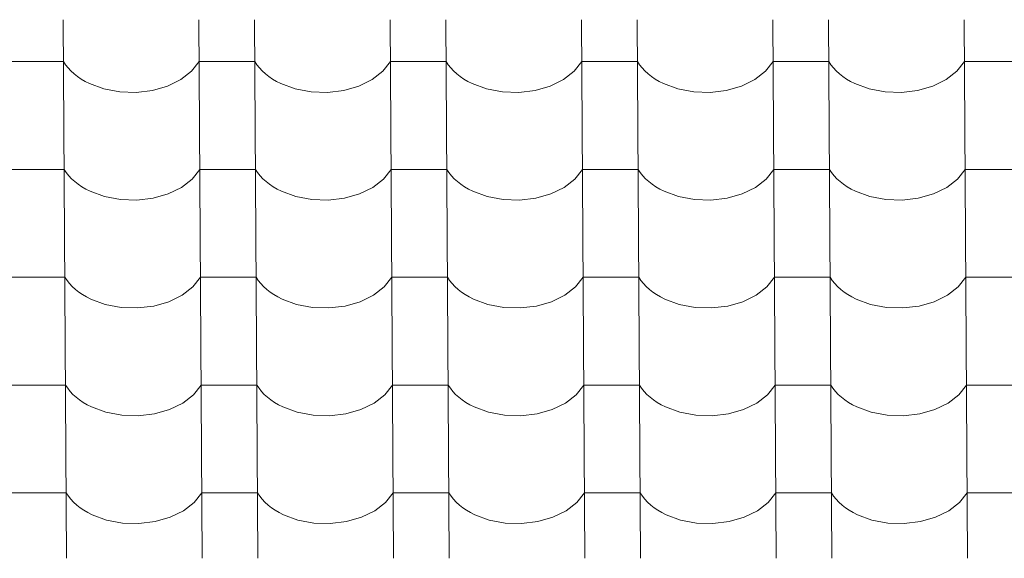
# Model space of a CAD drawing. Header units: millimetres. Extents: x -29001 to 109416, y -1251 to 13451.
# Tile 129 of 163: x -8121 to -7272, y 9963 to 10427. Entities that reach past the tile are written whole.
import ezdxf

# ---------------------------------------------------------------- set-up
doc = ezdxf.new("R2010")
doc.units = ezdxf.units.MM
doc.header["$MEASUREMENT"] = 0
doc.layers.add('POHLED JIŽNÍ_1_Konstrukce - nosné', color=7, linetype='Continuous')
doc.layers.add('POHLED JIŽNÍ_1_Nové_Výplně - Povrchové', color=7, linetype='Continuous')

# ---------------------------------------------------------------- blocks, each defined once
blk = doc.blocks.new('*X1', base_point=(-31394.74, -25864.88))
at = {"layer": 'POHLED JIŽNÍ_1_Nové_Výplně - Povrchové', "color": 21, "linetype": 'Continuous', "lineweight": 20, "true_color": 0xffaaaa}
for p, q in [((-8083.52, 10427.24), (-8082.94, 10334.56)), ((-7966.56, 10427.24), (-7965.98, 10334.56)), ((-7918.52, 10427.24), (-7917.94, 10334.56)), ((-7801.56, 10427.24), (-7800.98, 10334.56)), ((-7753.53, 10427.24), (-7752.95, 10334.56)), ((-7636.56, 10427.24), (-7635.98, 10334.56)), ((-7588.53, 10427.24), (-7587.95, 10334.56)), ((-7471.57, 10427.24), (-7470.99, 10334.56)), ((-7423.53, 10427.24), (-7422.95, 10334.56)), ((-7306.57, 10427.24), (-7305.99, 10334.56)), ((-8107.31, 10391.08), (-8131.33, 10391.08)), ((-8083.29, 10391.08), (-8107.31, 10391.08)), ((-8083.29, 10391.08), (-8081.45, 10388.29)), ((-8081.45, 10388.29), (-8079.31, 10385.59)), ((-8079.31, 10385.59), (-8076.89, 10383)), ((-7972.95, 10382.7), (-7966.33, 10391.08)), ((-7942.31, 10391.08), (-7966.33, 10391.08)), ((-7918.3, 10391.08), (-7942.31, 10391.08)), ((-7918.3, 10391.08), (-7916.46, 10388.29)), ((-7916.46, 10388.29), (-7914.32, 10385.59)), ((-7914.32, 10385.59), (-7911.89, 10383)), ((-7807.95, 10382.7), (-7801.33, 10391.08)), ((-7777.32, 10391.08), (-7801.33, 10391.08)), ((-7753.3, 10391.08), (-7777.32, 10391.08)), ((-7753.3, 10391.08), (-7751.46, 10388.29)), ((-7751.46, 10388.29), (-7749.32, 10385.59)), ((-7749.32, 10385.59), (-7746.9, 10383)), ((-7642.95, 10382.7), (-7636.34, 10391.08)), ((-7612.32, 10391.08), (-7636.34, 10391.08)), ((-7588.3, 10391.08), (-7612.32, 10391.08)), ((-7588.3, 10391.08), (-7586.46, 10388.29)), ((-7586.46, 10388.29), (-7584.32, 10385.59)), ((-7584.32, 10385.59), (-7581.9, 10383)), ((-7477.95, 10382.7), (-7471.34, 10391.08)), ((-7447.32, 10391.08), (-7471.34, 10391.08)), ((-7423.3, 10391.08), (-7447.32, 10391.08)), ((-7423.3, 10391.08), (-7421.46, 10388.29)), ((-7421.46, 10388.29), (-7419.32, 10385.59)), ((-7419.32, 10385.59), (-7416.9, 10383)), ((-7312.96, 10382.7), (-7306.34, 10391.08)), ((-7282.32, 10391.08), (-7306.34, 10391.08)), ((-7258.31, 10391.08), (-7282.32, 10391.08)), ((-8076.89, 10383), (-8074.19, 10380.54)), ((-8074.19, 10380.54), (-8071.24, 10378.21)), ((-8071.24, 10378.21), (-8068.04, 10376.04)), ((-7982.21, 10375.52), (-7972.95, 10382.7)), ((-7911.89, 10383), (-7909.2, 10380.54)), ((-7909.2, 10380.54), (-7906.24, 10378.21)), ((-7906.24, 10378.21), (-7903.04, 10376.04)), ((-7817.21, 10375.52), (-7807.95, 10382.7)), ((-7746.9, 10383), (-7744.2, 10380.54)), ((-7744.2, 10380.54), (-7741.24, 10378.21)), ((-7741.24, 10378.21), (-7738.05, 10376.04)), ((-7652.22, 10375.52), (-7642.95, 10382.7)), ((-7581.9, 10383), (-7579.2, 10380.54)), ((-7579.2, 10380.54), (-7576.25, 10378.21)), ((-7576.25, 10378.21), (-7573.05, 10376.04)), ((-7487.22, 10375.52), (-7477.95, 10382.7)), ((-7416.9, 10383), (-7414.2, 10380.54)), ((-7414.2, 10380.54), (-7411.25, 10378.21)), ((-7411.25, 10378.21), (-7408.05, 10376.04)), ((-7322.22, 10375.52), (-7312.96, 10382.7)), ((-8068.04, 10376.04), (-8064.62, 10374.02)), ((-8064.62, 10374.02), (-8060.98, 10372.17)), ((-8060.98, 10372.17), (-8048.51, 10367.6)), ((-8006.69, 10366.21), (-7993.65, 10369.93)), ((-7993.65, 10369.93), (-7982.21, 10375.52)), ((-7903.04, 10376.04), (-7899.62, 10374.02)), ((-7899.62, 10374.02), (-7895.99, 10372.17)), ((-7895.99, 10372.17), (-7883.51, 10367.6)), ((-7841.69, 10366.21), (-7828.66, 10369.93)), ((-7828.66, 10369.93), (-7817.21, 10375.52)), ((-7738.05, 10376.04), (-7734.62, 10374.02)), ((-7734.62, 10374.02), (-7730.99, 10372.17)), ((-7730.99, 10372.17), (-7718.52, 10367.6)), ((-7676.69, 10366.21), (-7663.66, 10369.93)), ((-7663.66, 10369.93), (-7652.22, 10375.52)), ((-7573.05, 10376.04), (-7569.62, 10374.02)), ((-7569.62, 10374.02), (-7565.99, 10372.17)), ((-7565.99, 10372.17), (-7553.52, 10367.6)), ((-7511.7, 10366.21), (-7498.66, 10369.93)), ((-7498.66, 10369.93), (-7487.22, 10375.52)), ((-7408.05, 10376.04), (-7404.63, 10374.02)), ((-7404.63, 10374.02), (-7400.99, 10372.17)), ((-7400.99, 10372.17), (-7388.52, 10367.6)), ((-7346.7, 10366.21), (-7333.66, 10369.93)), ((-7333.66, 10369.93), (-7322.22, 10375.52)), ((-8048.51, 10367.6), (-8034.84, 10365.01)), ((-8034.84, 10365.01), (-8020.65, 10364.54)), ((-8020.65, 10364.54), (-8006.69, 10366.21)), ((-7883.51, 10367.6), (-7869.84, 10365.01)), ((-7869.84, 10365.01), (-7855.66, 10364.54)), ((-7855.66, 10364.54), (-7841.69, 10366.21)), ((-7718.52, 10367.6), (-7704.84, 10365.01)), ((-7704.84, 10365.01), (-7690.66, 10364.54)), ((-7690.66, 10364.54), (-7676.69, 10366.21)), ((-7553.52, 10367.6), (-7539.84, 10365.01)), ((-7539.84, 10365.01), (-7525.66, 10364.54)), ((-7525.66, 10364.54), (-7511.7, 10366.21)), ((-7388.52, 10367.6), (-7374.85, 10365.01)), ((-7374.85, 10365.01), (-7360.66, 10364.54)), ((-7360.66, 10364.54), (-7346.7, 10366.21)), ((-8082.94, 10334.23), (-8082.36, 10241.55)), ((-7965.98, 10334.23), (-7965.4, 10241.55)), ((-7917.94, 10334.23), (-7917.36, 10241.55)), ((-7800.98, 10334.23), (-7800.4, 10241.55)), ((-7752.94, 10334.23), (-7752.36, 10241.55)), ((-7635.98, 10334.23), (-7635.4, 10241.55)), ((-7587.95, 10334.23), (-7587.37, 10241.55)), ((-7470.98, 10334.23), (-7470.4, 10241.55)), ((-7422.95, 10334.23), (-7422.37, 10241.55)), ((-7305.99, 10334.23), (-7305.41, 10241.55)), ((-8106.73, 10298.07), (-8130.75, 10298.07)), ((-8082.71, 10298.07), (-8106.73, 10298.07)), ((-8082.71, 10298.07), (-8080.87, 10295.28)), ((-8080.87, 10295.28), (-8078.73, 10292.58)), ((-8078.73, 10292.58), (-8076.31, 10290)), ((-7972.37, 10289.69), (-7965.75, 10298.07)), ((-7941.73, 10298.07), (-7965.75, 10298.07)), ((-7917.72, 10298.07), (-7941.73, 10298.07)), ((-7917.72, 10298.07), (-7915.87, 10295.28)), ((-7915.87, 10295.28), (-7913.74, 10292.58)), ((-7913.74, 10292.58), (-7911.31, 10290)), ((-7807.37, 10289.69), (-7800.75, 10298.07)), ((-7776.74, 10298.07), (-7800.75, 10298.07)), ((-7752.72, 10298.07), (-7776.74, 10298.07)), ((-7752.72, 10298.07), (-7750.88, 10295.28)), ((-7750.88, 10295.28), (-7748.74, 10292.58)), ((-7748.74, 10292.58), (-7746.31, 10290)), ((-7642.37, 10289.69), (-7635.75, 10298.07)), ((-7611.74, 10298.07), (-7635.75, 10298.07)), ((-7587.72, 10298.07), (-7611.74, 10298.07)), ((-7587.72, 10298.07), (-7585.88, 10295.28)), ((-7585.88, 10295.28), (-7583.74, 10292.58)), ((-7583.74, 10292.58), (-7581.32, 10290)), ((-7477.37, 10289.69), (-7470.76, 10298.07)), ((-7446.74, 10298.07), (-7470.76, 10298.07)), ((-7422.72, 10298.07), (-7446.74, 10298.07)), ((-7422.72, 10298.07), (-7420.88, 10295.28)), ((-7420.88, 10295.28), (-7418.74, 10292.58)), ((-7418.74, 10292.58), (-7416.32, 10290)), ((-7312.38, 10289.69), (-7305.76, 10298.07)), ((-7281.74, 10298.07), (-7305.76, 10298.07)), ((-7257.73, 10298.07), (-7281.74, 10298.07)), ((-8076.31, 10290), (-8073.61, 10287.53)), ((-8073.61, 10287.53), (-8070.66, 10285.2)), ((-8070.66, 10285.2), (-8067.46, 10283.03)), ((-8067.46, 10283.03), (-8064.03, 10281.01)), ((-7981.63, 10282.51), (-7972.37, 10289.69)), ((-7911.31, 10290), (-7908.62, 10287.53)), ((-7908.62, 10287.53), (-7905.66, 10285.2)), ((-7905.66, 10285.2), (-7902.46, 10283.03)), ((-7902.46, 10283.03), (-7899.04, 10281.01)), ((-7816.63, 10282.51), (-7807.37, 10289.69)), ((-7746.31, 10290), (-7743.62, 10287.53)), ((-7743.62, 10287.53), (-7740.66, 10285.2)), ((-7740.66, 10285.2), (-7737.46, 10283.03)), ((-7737.46, 10283.03), (-7734.04, 10281.01)), ((-7651.64, 10282.51), (-7642.37, 10289.69)), ((-7581.32, 10290), (-7578.62, 10287.53)), ((-7578.62, 10287.53), (-7575.67, 10285.2)), ((-7575.67, 10285.2), (-7572.47, 10283.03)), ((-7572.47, 10283.03), (-7569.04, 10281.01)), ((-7486.64, 10282.51), (-7477.37, 10289.69)), ((-7416.32, 10290), (-7413.62, 10287.53)), ((-7413.62, 10287.53), (-7410.67, 10285.2)), ((-7410.67, 10285.2), (-7407.47, 10283.03)), ((-7407.47, 10283.03), (-7404.05, 10281.01)), ((-7321.64, 10282.51), (-7312.38, 10289.69)), ((-8064.03, 10281.01), (-8060.4, 10279.16)), ((-8060.4, 10279.16), (-8047.93, 10274.59)), ((-8047.93, 10274.59), (-8034.25, 10272)), ((-8006.11, 10273.2), (-7993.07, 10276.92)), ((-7993.07, 10276.92), (-7981.63, 10282.51)), ((-7899.04, 10281.01), (-7895.4, 10279.16)), ((-7895.4, 10279.16), (-7882.93, 10274.59)), ((-7882.93, 10274.59), (-7869.26, 10272)), ((-7841.11, 10273.2), (-7828.07, 10276.92)), ((-7828.07, 10276.92), (-7816.63, 10282.51)), ((-7734.04, 10281.01), (-7730.41, 10279.16)), ((-7730.41, 10279.16), (-7717.93, 10274.59)), ((-7717.93, 10274.59), (-7704.26, 10272)), ((-7676.11, 10273.2), (-7663.08, 10276.92)), ((-7663.08, 10276.92), (-7651.64, 10282.51)), ((-7569.04, 10281.01), (-7565.41, 10279.16)), ((-7565.41, 10279.16), (-7552.94, 10274.59)), ((-7552.94, 10274.59), (-7539.26, 10272)), ((-7511.12, 10273.2), (-7498.08, 10276.92)), ((-7498.08, 10276.92), (-7486.64, 10282.51)), ((-7404.05, 10281.01), (-7400.41, 10279.16)), ((-7400.41, 10279.16), (-7387.94, 10274.59)), ((-7387.94, 10274.59), (-7374.26, 10272)), ((-7346.12, 10273.2), (-7333.08, 10276.92)), ((-7333.08, 10276.92), (-7321.64, 10282.51)), ((-8034.25, 10272), (-8020.07, 10271.53)), ((-8020.07, 10271.53), (-8006.11, 10273.2)), ((-7869.26, 10272), (-7855.08, 10271.53)), ((-7855.08, 10271.53), (-7841.11, 10273.2)), ((-7704.26, 10272), (-7690.08, 10271.53)), ((-7690.08, 10271.53), (-7676.11, 10273.2)), ((-7539.26, 10272), (-7525.08, 10271.53)), ((-7525.08, 10271.53), (-7511.12, 10273.2)), ((-7374.26, 10272), (-7360.08, 10271.53)), ((-7360.08, 10271.53), (-7346.12, 10273.2)), ((-8082.36, 10241.22), (-8081.78, 10148.54)), ((-7965.39, 10241.22), (-7964.81, 10148.54)), ((-7917.36, 10241.22), (-7916.78, 10148.54)), ((-7800.4, 10241.22), (-7799.82, 10148.54)), ((-7752.36, 10241.22), (-7751.78, 10148.54)), ((-7635.4, 10241.22), (-7634.82, 10148.54)), ((-7587.36, 10241.22), (-7586.79, 10148.54)), ((-7470.4, 10241.22), (-7469.82, 10148.54)), ((-7422.37, 10241.22), (-7421.79, 10148.54)), ((-7305.4, 10241.22), (-7304.83, 10148.54)), ((-8106.15, 10205.06), (-8130.17, 10205.06)), ((-8082.13, 10205.06), (-8106.15, 10205.06)), ((-8082.13, 10205.06), (-8080.29, 10202.27)), ((-8080.29, 10202.27), (-8078.15, 10199.57)), ((-8078.15, 10199.57), (-8075.73, 10196.99)), ((-7971.78, 10196.68), (-7965.17, 10205.06)), ((-7941.15, 10205.06), (-7965.17, 10205.06)), ((-7917.13, 10205.06), (-7941.15, 10205.06)), ((-7917.13, 10205.06), (-7915.29, 10202.27)), ((-7915.29, 10202.27), (-7913.15, 10199.57)), ((-7913.15, 10199.57), (-7910.73, 10196.99)), ((-7806.79, 10196.68), (-7800.17, 10205.06)), ((-7776.15, 10205.06), (-7800.17, 10205.06)), ((-7752.14, 10205.06), (-7776.15, 10205.06)), ((-7752.14, 10205.06), (-7750.29, 10202.27)), ((-7750.29, 10202.27), (-7748.16, 10199.57)), ((-7748.16, 10199.57), (-7745.73, 10196.99)), ((-7641.79, 10196.68), (-7635.17, 10205.06)), ((-7611.16, 10205.06), (-7635.17, 10205.06)), ((-7587.14, 10205.06), (-7611.16, 10205.06)), ((-7587.14, 10205.06), (-7585.3, 10202.27)), ((-7585.3, 10202.27), (-7583.16, 10199.57)), ((-7583.16, 10199.57), (-7580.74, 10196.99)), ((-7476.79, 10196.68), (-7470.18, 10205.06)), ((-7446.16, 10205.06), (-7470.18, 10205.06)), ((-7422.14, 10205.06), (-7446.16, 10205.06)), ((-7422.14, 10205.06), (-7420.3, 10202.27)), ((-7420.3, 10202.27), (-7418.16, 10199.57)), ((-7418.16, 10199.57), (-7415.74, 10196.99)), ((-7311.79, 10196.68), (-7305.18, 10205.06)), ((-7281.16, 10205.06), (-7305.18, 10205.06)), ((-7257.14, 10205.06), (-7281.16, 10205.06)), ((-8075.73, 10196.99), (-8073.03, 10194.52)), ((-8073.03, 10194.52), (-8070.08, 10192.2)), ((-8070.08, 10192.2), (-8066.88, 10190.02)), ((-8066.88, 10190.02), (-8063.45, 10188)), ((-7992.49, 10183.91), (-7981.05, 10189.51)), ((-7981.05, 10189.51), (-7971.78, 10196.68)), ((-7910.73, 10196.99), (-7908.03, 10194.52)), ((-7908.03, 10194.52), (-7905.08, 10192.2)), ((-7905.08, 10192.2), (-7901.88, 10190.02)), ((-7901.88, 10190.02), (-7898.46, 10188)), ((-7827.49, 10183.91), (-7816.05, 10189.51)), ((-7816.05, 10189.51), (-7806.79, 10196.68)), ((-7745.73, 10196.99), (-7743.04, 10194.52)), ((-7743.04, 10194.52), (-7740.08, 10192.2)), ((-7740.08, 10192.2), (-7736.88, 10190.02)), ((-7736.88, 10190.02), (-7733.46, 10188)), ((-7662.5, 10183.91), (-7651.05, 10189.51)), ((-7651.05, 10189.51), (-7641.79, 10196.68)), ((-7580.74, 10196.99), (-7578.04, 10194.52)), ((-7578.04, 10194.52), (-7575.08, 10192.2)), ((-7575.08, 10192.2), (-7571.89, 10190.02)), ((-7571.89, 10190.02), (-7568.46, 10188)), ((-7497.5, 10183.91), (-7486.06, 10189.51)), ((-7486.06, 10189.51), (-7476.79, 10196.68)), ((-7415.74, 10196.99), (-7413.04, 10194.52)), ((-7413.04, 10194.52), (-7410.09, 10192.2)), ((-7410.09, 10192.2), (-7406.89, 10190.02)), ((-7406.89, 10190.02), (-7403.46, 10188)), ((-7332.5, 10183.91), (-7321.06, 10189.51)), ((-7321.06, 10189.51), (-7311.79, 10196.68)), ((-8063.45, 10188), (-8059.82, 10186.15)), ((-8059.82, 10186.15), (-8047.35, 10181.58)), ((-8047.35, 10181.58), (-8033.67, 10178.99)), ((-8005.53, 10180.19), (-7992.49, 10183.91)), ((-7898.46, 10188), (-7894.82, 10186.15)), ((-7894.82, 10186.15), (-7882.35, 10181.58)), ((-7882.35, 10181.58), (-7868.68, 10178.99)), ((-7840.53, 10180.19), (-7827.49, 10183.91)), ((-7733.46, 10188), (-7729.83, 10186.15)), ((-7729.83, 10186.15), (-7717.35, 10181.58)), ((-7717.35, 10181.58), (-7703.68, 10178.99)), ((-7675.53, 10180.19), (-7662.5, 10183.91)), ((-7568.46, 10188), (-7564.83, 10186.15)), ((-7564.83, 10186.15), (-7552.36, 10181.58)), ((-7552.36, 10181.58), (-7538.68, 10178.99)), ((-7510.53, 10180.19), (-7497.5, 10183.91)), ((-7403.46, 10188), (-7399.83, 10186.15)), ((-7399.83, 10186.15), (-7387.36, 10181.58)), ((-7387.36, 10181.58), (-7373.68, 10178.99)), ((-7345.54, 10180.19), (-7332.5, 10183.91)), ((-8033.67, 10178.99), (-8019.49, 10178.52)), ((-8019.49, 10178.52), (-8005.53, 10180.19)), ((-7868.68, 10178.99), (-7854.49, 10178.52)), ((-7854.49, 10178.52), (-7840.53, 10180.19)), ((-7703.68, 10178.99), (-7689.5, 10178.52)), ((-7689.5, 10178.52), (-7675.53, 10180.19)), ((-7538.68, 10178.99), (-7524.5, 10178.52)), ((-7524.5, 10178.52), (-7510.53, 10180.19)), ((-7373.68, 10178.99), (-7359.5, 10178.52)), ((-7359.5, 10178.52), (-7345.54, 10180.19)), ((-8081.78, 10148.21), (-8081.2, 10055.54)), ((-7964.81, 10148.21), (-7964.23, 10055.54)), ((-7916.78, 10148.21), (-7916.2, 10055.54)), ((-7799.82, 10148.21), (-7799.24, 10055.54)), ((-7751.78, 10148.21), (-7751.2, 10055.54)), ((-7634.82, 10148.21), (-7634.24, 10055.54)), ((-7586.78, 10148.21), (-7586.2, 10055.54)), ((-7469.82, 10148.21), (-7469.24, 10055.54)), ((-7421.79, 10148.21), (-7421.21, 10055.54)), ((-7304.82, 10148.21), (-7304.24, 10055.54)), ((-8105.57, 10112.05), (-8129.58, 10112.05)), ((-8081.55, 10112.05), (-8105.57, 10112.05)), ((-8081.55, 10112.05), (-8079.71, 10109.26)), ((-8079.71, 10109.26), (-8077.57, 10106.56)), ((-8077.57, 10106.56), (-8075.15, 10103.98)), ((-7971.2, 10103.67), (-7964.59, 10112.05)), ((-7940.57, 10112.05), (-7964.59, 10112.05)), ((-7916.55, 10112.05), (-7940.57, 10112.05)), ((-7916.55, 10112.05), (-7914.71, 10109.26)), ((-7914.71, 10109.26), (-7912.57, 10106.56)), ((-7912.57, 10106.56), (-7910.15, 10103.98)), ((-7806.2, 10103.67), (-7799.59, 10112.05)), ((-7775.57, 10112.05), (-7799.59, 10112.05)), ((-7751.55, 10112.05), (-7775.57, 10112.05)), ((-7751.55, 10112.05), (-7749.71, 10109.26)), ((-7749.71, 10109.26), (-7747.58, 10106.56)), ((-7747.58, 10106.56), (-7745.15, 10103.98)), ((-7641.21, 10103.67), (-7634.59, 10112.05)), ((-7610.57, 10112.05), (-7634.59, 10112.05)), ((-7586.56, 10112.05), (-7610.57, 10112.05)), ((-7586.56, 10112.05), (-7584.72, 10109.26)), ((-7584.72, 10109.26), (-7582.58, 10106.56)), ((-7582.58, 10106.56), (-7580.15, 10103.98)), ((-7476.21, 10103.67), (-7469.59, 10112.05)), ((-7445.58, 10112.05), (-7469.59, 10112.05)), ((-7421.56, 10112.05), (-7445.58, 10112.05)), ((-7421.56, 10112.05), (-7419.72, 10109.26)), ((-7419.72, 10109.26), (-7417.58, 10106.56)), ((-7417.58, 10106.56), (-7415.16, 10103.98)), ((-7311.21, 10103.67), (-7304.6, 10112.05)), ((-7280.58, 10112.05), (-7304.6, 10112.05)), ((-7256.56, 10112.05), (-7280.58, 10112.05)), ((-8075.15, 10103.98), (-8072.45, 10101.51)), ((-8072.45, 10101.51), (-8069.49, 10099.19)), ((-8069.49, 10099.19), (-8066.3, 10097.01)), ((-8066.3, 10097.01), (-8062.87, 10094.99)), ((-7991.91, 10090.91), (-7980.47, 10096.5)), ((-7980.47, 10096.5), (-7971.2, 10103.67)), ((-7910.15, 10103.98), (-7907.45, 10101.51)), ((-7907.45, 10101.51), (-7904.5, 10099.19)), ((-7904.5, 10099.19), (-7901.3, 10097.01)), ((-7901.3, 10097.01), (-7897.87, 10094.99)), ((-7826.91, 10090.91), (-7815.47, 10096.5)), ((-7815.47, 10096.5), (-7806.2, 10103.67)), ((-7745.15, 10103.98), (-7742.45, 10101.51)), ((-7742.45, 10101.51), (-7739.5, 10099.19)), ((-7739.5, 10099.19), (-7736.3, 10097.01)), ((-7736.3, 10097.01), (-7732.88, 10094.99)), ((-7661.91, 10090.91), (-7650.47, 10096.5)), ((-7650.47, 10096.5), (-7641.21, 10103.67)), ((-7580.15, 10103.98), (-7577.46, 10101.51)), ((-7577.46, 10101.51), (-7574.5, 10099.19)), ((-7574.5, 10099.19), (-7571.3, 10097.01)), ((-7571.3, 10097.01), (-7567.88, 10094.99)), ((-7496.92, 10090.91), (-7485.48, 10096.5)), ((-7485.48, 10096.5), (-7476.21, 10103.67)), ((-7415.16, 10103.98), (-7412.46, 10101.51)), ((-7412.46, 10101.51), (-7409.5, 10099.19)), ((-7409.5, 10099.19), (-7406.31, 10097.01)), ((-7406.31, 10097.01), (-7402.88, 10094.99)), ((-7331.92, 10090.91), (-7320.48, 10096.5)), ((-7320.48, 10096.5), (-7311.21, 10103.67)), ((-8062.87, 10094.99), (-8059.24, 10093.14)), ((-8059.24, 10093.14), (-8046.77, 10088.57)), ((-8046.77, 10088.57), (-8033.09, 10085.98)), ((-8004.94, 10087.18), (-7991.91, 10090.91)), ((-7897.87, 10094.99), (-7894.24, 10093.14)), ((-7894.24, 10093.14), (-7881.77, 10088.57)), ((-7881.77, 10088.57), (-7868.09, 10085.98)), ((-7839.95, 10087.18), (-7826.91, 10090.91)), ((-7732.88, 10094.99), (-7729.24, 10093.14)), ((-7729.24, 10093.14), (-7716.77, 10088.57)), ((-7716.77, 10088.57), (-7703.1, 10085.98)), ((-7674.95, 10087.18), (-7661.91, 10090.91)), ((-7567.88, 10094.99), (-7564.25, 10093.14)), ((-7564.25, 10093.14), (-7551.77, 10088.57)), ((-7551.77, 10088.57), (-7538.1, 10085.98)), ((-7509.95, 10087.18), (-7496.92, 10090.91)), ((-7402.88, 10094.99), (-7399.25, 10093.14)), ((-7399.25, 10093.14), (-7386.78, 10088.57)), ((-7386.78, 10088.57), (-7373.1, 10085.98)), ((-7344.96, 10087.18), (-7331.92, 10090.91)), ((-8033.09, 10085.98), (-8018.91, 10085.51)), ((-8018.91, 10085.51), (-8004.94, 10087.18)), ((-7868.09, 10085.98), (-7853.91, 10085.51)), ((-7853.91, 10085.51), (-7839.95, 10087.18)), ((-7703.1, 10085.98), (-7688.91, 10085.51)), ((-7688.91, 10085.51), (-7674.95, 10087.18)), ((-7538.1, 10085.98), (-7523.92, 10085.51)), ((-7523.92, 10085.51), (-7509.95, 10087.18)), ((-7373.1, 10085.98), (-7358.92, 10085.51)), ((-7358.92, 10085.51), (-7344.96, 10087.18)), ((-8081.19, 10055.2), (-8080.61, 9962.53)), ((-7964.23, 10055.2), (-7963.65, 9962.53)), ((-7916.2, 10055.2), (-7915.62, 9962.53)), ((-7799.23, 10055.2), (-7798.65, 9962.53)), ((-7751.2, 10055.2), (-7750.62, 9962.53)), ((-7634.24, 10055.2), (-7633.66, 9962.53)), ((-7586.2, 10055.2), (-7585.62, 9962.53)), ((-7469.24, 10055.2), (-7468.66, 9962.53)), ((-7421.2, 10055.2), (-7420.63, 9962.53)), ((-7304.24, 10055.2), (-7303.66, 9962.53)), ((-8104.99, 10019.04), (-8129, 10019.04)), ((-8080.97, 10019.04), (-8104.99, 10019.04)), ((-8080.97, 10019.04), (-8079.13, 10016.25)), ((-8079.13, 10016.25), (-8076.99, 10013.56)), ((-8076.99, 10013.56), (-8074.56, 10010.97)), ((-7970.62, 10010.66), (-7964.01, 10019.04)), ((-7939.99, 10019.04), (-7964.01, 10019.04)), ((-7915.97, 10019.04), (-7939.99, 10019.04)), ((-7915.97, 10019.04), (-7914.13, 10016.25)), ((-7914.13, 10016.25), (-7911.99, 10013.56)), ((-7911.99, 10013.56), (-7909.57, 10010.97)), ((-7805.62, 10010.66), (-7799.01, 10019.04)), ((-7774.99, 10019.04), (-7799.01, 10019.04)), ((-7750.97, 10019.04), (-7774.99, 10019.04)), ((-7750.97, 10019.04), (-7749.13, 10016.25)), ((-7749.13, 10016.25), (-7746.99, 10013.56)), ((-7746.99, 10013.56), (-7744.57, 10010.97)), ((-7640.63, 10010.66), (-7634.01, 10019.04)), ((-7609.99, 10019.04), (-7634.01, 10019.04)), ((-7585.98, 10019.04), (-7609.99, 10019.04)), ((-7585.98, 10019.04), (-7584.13, 10016.25)), ((-7584.13, 10016.25), (-7582, 10013.56)), ((-7582, 10013.56), (-7579.57, 10010.97)), ((-7475.63, 10010.66), (-7469.01, 10019.04)), ((-7445, 10019.04), (-7469.01, 10019.04)), ((-7420.98, 10019.04), (-7445, 10019.04)), ((-7420.98, 10019.04), (-7419.14, 10016.25)), ((-7419.14, 10016.25), (-7417, 10013.56)), ((-7417, 10013.56), (-7414.58, 10010.97)), ((-7310.63, 10010.66), (-7304.02, 10019.04)), ((-7280, 10019.04), (-7304.02, 10019.04)), ((-7255.98, 10019.04), (-7280, 10019.04)), ((-8074.56, 10010.97), (-8071.87, 10008.5)), ((-8071.87, 10008.5), (-8068.91, 10006.18)), ((-8068.91, 10006.18), (-8065.71, 10004)), ((-8065.71, 10004), (-8062.29, 10001.98)), ((-7991.33, 9997.9), (-7979.89, 10003.49)), ((-7979.89, 10003.49), (-7970.62, 10010.66)), ((-7909.57, 10010.97), (-7906.87, 10008.5)), ((-7906.87, 10008.5), (-7903.92, 10006.18)), ((-7903.92, 10006.18), (-7900.72, 10004)), ((-7900.72, 10004), (-7897.29, 10001.98)), ((-7826.33, 9997.9), (-7814.89, 10003.49)), ((-7814.89, 10003.49), (-7805.62, 10010.66)), ((-7744.57, 10010.97), (-7741.87, 10008.5)), ((-7741.87, 10008.5), (-7738.92, 10006.18)), ((-7738.92, 10006.18), (-7735.72, 10004)), ((-7735.72, 10004), (-7732.3, 10001.98)), ((-7661.33, 9997.9), (-7649.89, 10003.49)), ((-7649.89, 10003.49), (-7640.63, 10010.66)), ((-7579.57, 10010.97), (-7576.88, 10008.5)), ((-7576.88, 10008.5), (-7573.92, 10006.18)), ((-7573.92, 10006.18), (-7570.72, 10004)), ((-7570.72, 10004), (-7567.3, 10001.98)), ((-7496.34, 9997.9), (-7484.89, 10003.49)), ((-7484.89, 10003.49), (-7475.63, 10010.66)), ((-7414.58, 10010.97), (-7411.88, 10008.5)), ((-7411.88, 10008.5), (-7408.92, 10006.18)), ((-7408.92, 10006.18), (-7405.73, 10004)), ((-7405.73, 10004), (-7402.3, 10001.98)), ((-7331.34, 9997.9), (-7319.9, 10003.49)), ((-7319.9, 10003.49), (-7310.63, 10010.66)), ((-8062.29, 10001.98), (-8058.66, 10000.13)), ((-8058.66, 10000.13), (-8046.19, 9995.56)), ((-8046.19, 9995.56), (-8032.51, 9992.97)), ((-8018.33, 9992.5), (-8004.36, 9994.17)), ((-8004.36, 9994.17), (-7991.33, 9997.9)), ((-7897.29, 10001.98), (-7893.66, 10000.13)), ((-7893.66, 10000.13), (-7881.19, 9995.56)), ((-7881.19, 9995.56), (-7867.51, 9992.97)), ((-7853.33, 9992.5), (-7839.37, 9994.17)), ((-7839.37, 9994.17), (-7826.33, 9997.9)), ((-7732.3, 10001.98), (-7728.66, 10000.13)), ((-7728.66, 10000.13), (-7716.19, 9995.56)), ((-7716.19, 9995.56), (-7702.51, 9992.97)), ((-7688.33, 9992.5), (-7674.37, 9994.17)), ((-7674.37, 9994.17), (-7661.33, 9997.9)), ((-7567.3, 10001.98), (-7563.66, 10000.13)), ((-7563.66, 10000.13), (-7551.19, 9995.56)), ((-7551.19, 9995.56), (-7537.52, 9992.97)), ((-7523.34, 9992.5), (-7509.37, 9994.17)), ((-7509.37, 9994.17), (-7496.34, 9997.9)), ((-7402.3, 10001.98), (-7398.67, 10000.13)), ((-7398.67, 10000.13), (-7386.2, 9995.56)), ((-7386.2, 9995.56), (-7372.52, 9992.97)), ((-7358.34, 9992.5), (-7344.37, 9994.17)), ((-7344.37, 9994.17), (-7331.34, 9997.9)), ((-8032.51, 9992.97), (-8018.33, 9992.5)), ((-7867.51, 9992.97), (-7853.33, 9992.5)), ((-7702.51, 9992.97), (-7688.33, 9992.5)), ((-7537.52, 9992.97), (-7523.34, 9992.5)), ((-7372.52, 9992.97), (-7358.34, 9992.5))]:
    blk.add_line(p, q, dxfattribs=at)

msp = doc.modelspace()

# ---------------------------------------------------------------- block references
at = {"layer": 'POHLED JIŽNÍ_1_Konstrukce - nosné', "color": 9, "linetype": 'Continuous', "lineweight": 13}
msp.add_blockref('*X1', (-31394.74, -25864.88), dxfattribs=at)

doc.saveas('drawing.dxf')
